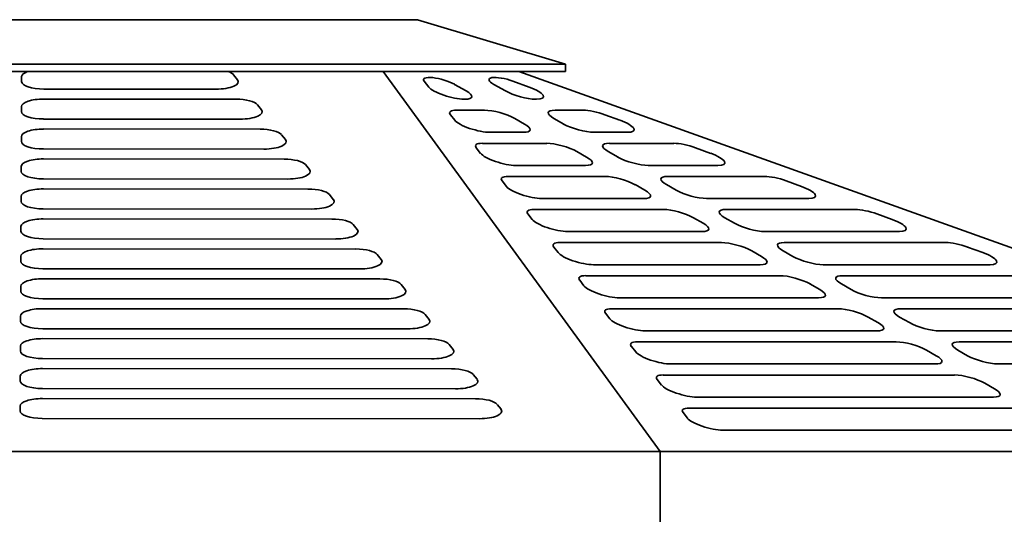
# Model space of a CAD drawing. Header units: millimetres. Extents: x 202 to 638, y 164 to 430.
# Tile 8 of 9: x 421 to 554, y 363 to 430. Entities that reach past the tile are written whole.
import ezdxf

# ---------------------------------------------------------------- set-up
doc = ezdxf.new("R2010")
doc.units = ezdxf.units.MM
doc.header["$LTSCALE"] = 2
doc.layers.add('Krawędzie widoczne(ISO)', color=7, linetype='Continuous', lineweight=35, true_color=0x262659)

msp = doc.modelspace()

# ---------------------------------------------------------------- linework, layer by layer
at = {"layer": 'Krawędzie widoczne(ISO)'}
for p, q in [((475, 429.9), (365, 429.9)), ((495, 423.9), (475, 429.9)), ((345, 423.9), (495, 423.9)), ((495, 423.9), (495, 422.9)), ((495, 422.9), (345, 422.9)), ((421.5, 421.54), (421.5, 422.22)), ((450.14, 422.47), (450.68, 421.79)), ((507.81, 371.6), (470.35, 422.9)), ((488.71, 422.9), (632, 371.6)), ((447.78, 420.52), (424.49, 420.53)), ((476.54, 420.79), (475.91, 421.6)), ((480, 421.17), (481.57, 420.28)), ((486.88, 420.28), (485.31, 421.17)), ((487.89, 421.6), (490.1, 420.79)), ((424.49, 419.18), (450.49, 419.17)), ((481.42, 419.16), (481.29, 419.16)), ((491.09, 419.16), (490.97, 419.16)), ((421.48, 417.5), (421.48, 418.17)), ((453.38, 418.42), (453.92, 417.74)), ((451.02, 416.47), (424.47, 416.48)), ((480.03, 416.32), (479.45, 417.07)), ((480.27, 417.67), (484.04, 417.67)), ((488.13, 416.56), (489.44, 415.81)), ((494.75, 415.81), (493.44, 416.56)), ((493.59, 417.67), (497.37, 417.67)), ((500.32, 417.07), (502.36, 416.32)), ((421.46, 413.45), (421.46, 414.13)), ((424.47, 415.14), (453.72, 415.12)), ((456.61, 414.37), (457.15, 413.7)), ((489.29, 414.69), (484.79, 414.69)), ((503.35, 414.69), (498.84, 414.69)), ((483.52, 411.85), (482.94, 412.6)), ((483.76, 413.2), (492.45, 413.2)), ((500.93, 413.2), (509.62, 413.2)), ((512.57, 412.6), (514.62, 411.85)), ((454.25, 412.42), (424.46, 412.44)), ((496.54, 412.09), (497.85, 411.34)), ((502.09, 411.34), (500.78, 412.09)), ((421.44, 409.41), (421.45, 410.08)), ((424.45, 411.09), (456.96, 411.07)), ((459.85, 410.33), (460.39, 409.65)), ((497.7, 410.22), (488.28, 410.22)), ((515.6, 410.22), (506.18, 410.22)), ((487.25, 408.73), (500.33, 408.73)), ((508.81, 408.73), (521.88, 408.73)), ((457.49, 408.38), (424.44, 408.39)), ((487.01, 407.38), (486.43, 408.13)), ((504.41, 407.62), (505.72, 406.87)), ((509.97, 406.87), (508.65, 407.62)), ((524.83, 408.13), (526.87, 407.38)), ((421.42, 405.36), (421.43, 406.04)), ((424.43, 407.05), (460.19, 407.03)), ((463.09, 406.28), (463.62, 405.61)), ((505.57, 405.75), (491.77, 405.75)), ((527.86, 405.75), (514.06, 405.75)), ((460.72, 404.33), (424.42, 404.35)), ((490.51, 402.91), (489.92, 403.66)), ((490.74, 404.26), (508.2, 404.26)), ((516.68, 404.26), (534.14, 404.26)), ((537.09, 403.66), (539.13, 402.91)), ((421.41, 401.32), (421.41, 401.99)), ((424.41, 403), (463.43, 402.98)), ((466.32, 402.23), (466.86, 401.56)), ((512.29, 403.15), (513.6, 402.4)), ((517.84, 402.4), (516.53, 403.15)), ((513.44, 401.28), (495.26, 401.28)), ((540.12, 401.28), (521.94, 401.28)), ((463.96, 400.28), (424.4, 400.3)), ((494, 398.44), (493.42, 399.19)), ((494.24, 399.79), (516.07, 399.79)), ((524.56, 399.79), (546.39, 399.79)), ((549.34, 399.19), (551.39, 398.44)), ((421.39, 397.27), (421.39, 397.95)), ((424.39, 398.96), (466.67, 398.93)), ((469.56, 398.19), (470.1, 397.51)), ((520.16, 398.68), (521.47, 397.93)), ((525.71, 397.93), (524.4, 398.68)), ((521.32, 396.81), (498.76, 396.81)), ((552.37, 396.81), (529.81, 396.81)), ((467.2, 396.24), (424.38, 396.26)), ((497.73, 395.32), (523.95, 395.32)), ((532.43, 395.32), (558.65, 395.32)), ((421.37, 393.23), (421.37, 393.9)), ((424.38, 394.91), (469.9, 394.89)), ((472.79, 394.14), (473.33, 393.47)), ((497.49, 393.97), (496.91, 394.72)), ((528.03, 394.21), (529.35, 393.46)), ((533.59, 393.46), (532.28, 394.21)), ((470.43, 392.19), (424.36, 392.22)), ((529.19, 392.34), (502.25, 392.34)), ((564.63, 392.34), (537.68, 392.34)), ((424.36, 390.87), (473.14, 390.84)), ((476.03, 390.09), (476.57, 389.42)), ((500.99, 389.5), (500.4, 390.25)), ((501.22, 390.85), (531.82, 390.85)), ((540.3, 390.85), (570.91, 390.85)), ((421.35, 389.18), (421.35, 389.86)), ((535.91, 389.74), (537.22, 388.99)), ((541.46, 388.99), (540.15, 389.74)), ((473.67, 388.14), (424.35, 388.17)), ((537.07, 387.87), (505.74, 387.87)), ((576.89, 387.87), (545.56, 387.87)), ((424.34, 386.82), (476.37, 386.79)), ((479.27, 386.05), (479.8, 385.37)), ((504.72, 386.38), (539.7, 386.38)), ((548.18, 386.38), (583.16, 386.38)), ((421.33, 385.14), (421.33, 385.81)), ((504.48, 385.03), (503.9, 385.78)), ((543.78, 385.27), (545.1, 384.52)), ((549.34, 384.52), (548.03, 385.27)), ((476.9, 384.1), (424.33, 384.13)), ((544.94, 383.4), (509.24, 383.4)), ((589.14, 383.4), (553.43, 383.4)), ((424.32, 382.78), (479.61, 382.75)), ((482.5, 382), (483.04, 381.33)), ((508.21, 381.91), (547.57, 381.91)), ((421.31, 381.09), (421.32, 381.77)), ((507.97, 380.56), (507.39, 381.31)), ((551.66, 380.8), (552.97, 380.05)), ((480.14, 380.05), (424.31, 380.08)), ((424.3, 378.73), (482.84, 378.7)), ((485.74, 377.95), (486.28, 377.28)), ((552.82, 378.93), (512.73, 378.93)), ((421.29, 377.05), (421.3, 377.72)), ((511.46, 376.09), (510.88, 376.84)), ((511.7, 377.44), (555.45, 377.44)), ((483.38, 376), (424.29, 376.04)), ((560.69, 374.46), (516.22, 374.46)), ((507.81, 371.6), (332.19, 371.6)), ((507.81, 240.1), (507.81, 371.6)), ((632, 371.6), (507.81, 371.6))]:
    msp.add_line(p, q, dxfattribs=at)
for centre, major_axis, ratio, start_param, end_param in [((424.5, 422.21), (-3, 0), 0.337073, 5.538301, 6.281648), ((447.25, 422.2), (3, 0), 0.337073, 0.263291, 0.760859), ((478.23, 421.17), (-2.41, 0.68), 0.263396, 3.964297, 6.629214), ((487.07, 421.17), (-2.41, 0.68), 0.263396, 4.440973, 7.10589), ((424.5, 421.54), (-3, 0), 0.337073, 6.281648, 7.852444), ((447.78, 421.53), (3, 0), 0.337073, 4.710851, 6.546476), ((479.32, 420.28), (-2.89, 0.82), 0.263396, 0.346028, 2.393501), ((489.12, 420.28), (2.89, -0.82), 0.263396, 5.535093, 7.582566), ((424.48, 418.17), (-3, 0), 0.337073, 4.710851, 6.281648), ((450.48, 418.16), (3, 0), 0.337073, 0.263291, 1.569259), ((479.45, 420.28), (2.89, -0.82), 0.263396, 5.535093, 7.10589), ((489, 420.28), (-2.89, 0.82), 0.263396, 0.822705, 2.393501), ((424.48, 417.5), (-3, 0), 0.337073, 6.281648, 7.852444), ((451.02, 417.48), (3, 0), 0.337073, 4.710851, 6.546476), ((482.23, 416.56), (-2.89, 0.82), 0.263396, 5.535093, 6.629214), ((486.01, 416.56), (2.89, -0.82), 0.263396, 0.822705, 2.393501), ((495.56, 416.56), (-2.89, 0.82), 0.263396, 5.535093, 7.10589), ((499.34, 416.56), (2.89, -0.82), 0.263396, 1.299381, 2.393501), ((482.82, 415.81), (-2.89, 0.82), 0.263396, 0.346028, 2.393501), ((487.32, 415.81), (2.89, -0.82), 0.263396, 5.535093, 7.10589), ((496.87, 415.81), (-2.89, 0.82), 0.263396, 0.822705, 2.393501), ((501.38, 415.81), (2.89, -0.82), 0.263396, 5.535093, 7.582566), ((424.46, 414.12), (-3, 0), 0.337073, 4.710851, 6.281648), ((453.72, 414.11), (3, 0), 0.337073, 0.263291, 1.569259), ((424.46, 413.45), (-3, 0), 0.337073, 6.281648, 7.852444), ((454.26, 413.44), (3, 0), 0.337073, 4.710851, 6.546476), ((485.73, 412.09), (-2.89, 0.82), 0.263396, 5.535093, 6.629214), ((494.42, 412.09), (2.89, -0.82), 0.263396, 0.822705, 2.393501), ((502.9, 412.09), (-2.89, 0.82), 0.263396, 5.535093, 7.10589), ((511.59, 412.09), (2.89, -0.82), 0.263396, 1.299381, 2.393501), ((486.31, 411.34), (-2.89, 0.82), 0.263396, 0.346028, 2.393501), ((495.73, 411.34), (2.89, -0.82), 0.263396, 5.535093, 7.10589), ((504.21, 411.34), (-2.89, 0.82), 0.263396, 0.822705, 2.393501), ((513.63, 411.34), (2.89, -0.82), 0.263396, 5.535093, 7.582566), ((424.45, 410.08), (-3, 0), 0.337073, 4.710851, 6.281648), ((456.95, 410.06), (3, 0), 0.337073, 0.263291, 1.569259), ((424.44, 409.41), (-3, 0), 0.337073, 6.281648, 7.852444), ((457.49, 409.39), (3, 0), 0.337073, 4.710851, 6.546476), ((489.22, 407.62), (-2.89, 0.82), 0.263396, 5.535093, 6.629214), ((502.29, 407.62), (2.88, -0.82), 0.263396, 0.822705, 2.393501), ((510.77, 407.62), (-2.88, 0.82), 0.263396, 5.535093, 7.10589), ((523.85, 407.62), (2.89, -0.82), 0.263396, 1.299381, 2.393501), ((489.8, 406.87), (-2.89, 0.82), 0.263396, 0.346028, 2.393501), ((525.89, 406.87), (2.89, -0.82), 0.263396, 5.535093, 7.582566), ((424.43, 406.04), (-3, 0), 0.337073, 4.710851, 6.281648), ((460.19, 406.02), (3, 0), 0.337073, 0.263291, 1.569259), ((503.6, 406.87), (2.89, -0.82), 0.263396, 5.535093, 7.10589), ((512.09, 406.87), (-2.89, 0.82), 0.263396, 0.822705, 2.393501), ((424.42, 405.36), (-3, 0), 0.337073, 6.281648, 7.852444), ((460.73, 405.34), (3, 0), 0.337073, 4.710851, 6.546476), ((492.71, 403.15), (-2.89, 0.82), 0.263396, 5.535093, 6.629214), ((510.17, 403.15), (2.88, -0.82), 0.263396, 0.822705, 2.393501), ((518.65, 403.15), (-2.88, 0.82), 0.263396, 5.535093, 7.10589), ((536.1, 403.15), (2.89, -0.82), 0.263396, 1.299381, 2.393501), ((424.41, 401.99), (-3, 0), 0.337073, 4.710851, 6.281648), ((463.42, 401.97), (3, 0), 0.337073, 0.263291, 1.569259), ((493.3, 402.4), (-2.89, 0.82), 0.263396, 0.346028, 2.393501), ((511.47, 402.4), (2.89, -0.82), 0.263396, 5.535093, 7.10589), ((519.96, 402.4), (-2.89, 0.82), 0.263396, 0.822705, 2.393501), ((538.15, 402.4), (2.89, -0.82), 0.263396, 5.535093, 7.582566), ((424.41, 401.32), (-3, 0), 0.337073, 6.281648, 7.852444), ((463.96, 401.3), (3, 0), 0.337073, 4.710851, 6.546476), ((496.21, 398.68), (-2.89, 0.82), 0.263396, 5.535093, 6.629214), ((518.04, 398.68), (2.88, -0.82), 0.263396, 0.822705, 2.393501), ((526.52, 398.68), (-2.88, 0.82), 0.263396, 5.535093, 7.10589), ((548.36, 398.68), (2.89, -0.82), 0.263396, 1.299381, 2.393501), ((424.39, 397.95), (-3, 0), 0.337073, 4.710851, 6.281648), ((466.66, 397.92), (3, 0), 0.337073, 0.263291, 1.569259), ((496.79, 397.93), (-2.89, 0.82), 0.263396, 0.346028, 2.393501), ((519.35, 397.93), (2.89, -0.82), 0.263396, 5.535093, 7.10589), ((527.84, 397.93), (-2.89, 0.82), 0.263396, 0.822705, 2.393501), ((550.4, 397.93), (2.89, -0.82), 0.263396, 5.535093, 7.582566), ((424.39, 397.27), (-3, 0), 0.337073, 6.281648, 7.852444), ((467.2, 397.25), (3, 0), 0.337073, 4.710851, 6.546476), ((499.7, 394.21), (-2.89, 0.82), 0.263396, 5.535093, 6.629214), ((525.92, 394.21), (2.88, -0.82), 0.263396, 0.822705, 2.393501), ((534.4, 394.21), (-2.88, 0.82), 0.263396, 5.535093, 7.10589), ((424.37, 393.9), (-3, 0), 0.337073, 4.710851, 6.281648), ((469.9, 393.88), (3, 0), 0.337073, 0.263291, 1.569259), ((500.28, 393.46), (-2.89, 0.82), 0.263396, 0.346028, 2.393501), ((424.37, 393.23), (-3, 0), 0.337073, 6.281648, 7.852444), ((470.44, 393.2), (3, 0), 0.337073, 4.710851, 6.546476), ((527.22, 393.46), (2.89, -0.82), 0.263396, 5.535093, 7.10589), ((535.71, 393.46), (-2.89, 0.82), 0.263396, 0.822705, 2.393501), ((424.35, 389.86), (-3, 0), 0.337073, 4.710851, 6.281648), ((473.13, 389.83), (3, 0), 0.337073, 0.263291, 1.569259), ((503.19, 389.74), (-2.89, 0.82), 0.263396, 5.535093, 6.629214), ((533.79, 389.74), (2.88, -0.82), 0.263396, 0.822705, 2.393501), ((542.27, 389.74), (-2.88, 0.82), 0.263396, 5.535093, 7.10589), ((424.35, 389.18), (-3, 0), 0.337073, 6.281648, 7.852444), ((473.67, 389.16), (3, 0), 0.337073, 4.710851, 6.546476), ((503.77, 388.99), (-2.89, 0.82), 0.263396, 0.346028, 2.393501), ((535.1, 388.99), (2.89, -0.82), 0.263396, 5.535093, 7.10589), ((543.59, 388.99), (-2.89, 0.82), 0.263396, 0.822705, 2.393501), ((424.33, 385.81), (-3, 0), 0.337073, 4.710851, 6.281648), ((476.37, 385.78), (3, 0), 0.337073, 0.263291, 1.569259), ((506.68, 385.27), (-2.89, 0.82), 0.263396, 5.535093, 6.629214), ((541.66, 385.27), (2.88, -0.82), 0.263396, 0.822705, 2.393501), ((550.15, 385.27), (-2.88, 0.82), 0.263396, 5.535093, 7.10589), ((424.33, 385.14), (-3, 0), 0.337073, 6.281648, 7.852444), ((476.91, 385.11), (3, 0), 0.337073, 4.710851, 6.546476), ((507.27, 384.52), (-2.89, 0.82), 0.263396, 0.346028, 2.393501), ((542.97, 384.52), (2.89, -0.82), 0.263396, 5.535093, 7.10589), ((551.46, 384.52), (-2.89, 0.82), 0.263396, 0.822705, 2.393501), ((424.32, 381.77), (-3, 0), 0.337073, 4.710851, 6.281648), ((479.6, 381.74), (3, 0), 0.337073, 0.263291, 1.569259), ((510.18, 380.8), (-2.89, 0.82), 0.263396, 5.535093, 6.629214), ((549.54, 380.8), (2.89, -0.82), 0.263396, 0.822705, 2.393501), ((424.31, 381.09), (-3, 0), 0.337073, 6.281648, 7.852444), ((480.14, 381.06), (3, 0), 0.337073, 4.710851, 6.546476), ((510.76, 380.05), (-2.89, 0.82), 0.263396, 0.346028, 2.393501), ((550.85, 380.05), (2.89, -0.82), 0.263396, 5.535093, 7.10589), ((424.3, 377.72), (-3, 0), 0.337073, 4.710851, 6.281648), ((482.84, 377.69), (3, 0), 0.337073, 0.263291, 1.569259), ((424.29, 377.05), (-3, 0), 0.337073, 6.281648, 7.852444), ((483.38, 377.02), (3, 0), 0.337073, 4.710851, 6.546476), ((513.67, 376.33), (-2.89, 0.82), 0.263396, 5.535093, 6.629214), ((514.25, 375.58), (-2.89, 0.82), 0.263396, 0.346028, 2.393501)]:
    msp.add_ellipse(centre, major_axis=major_axis, ratio=ratio, start_param=start_param, end_param=end_param, dxfattribs=at)

doc.saveas('drawing.dxf')
